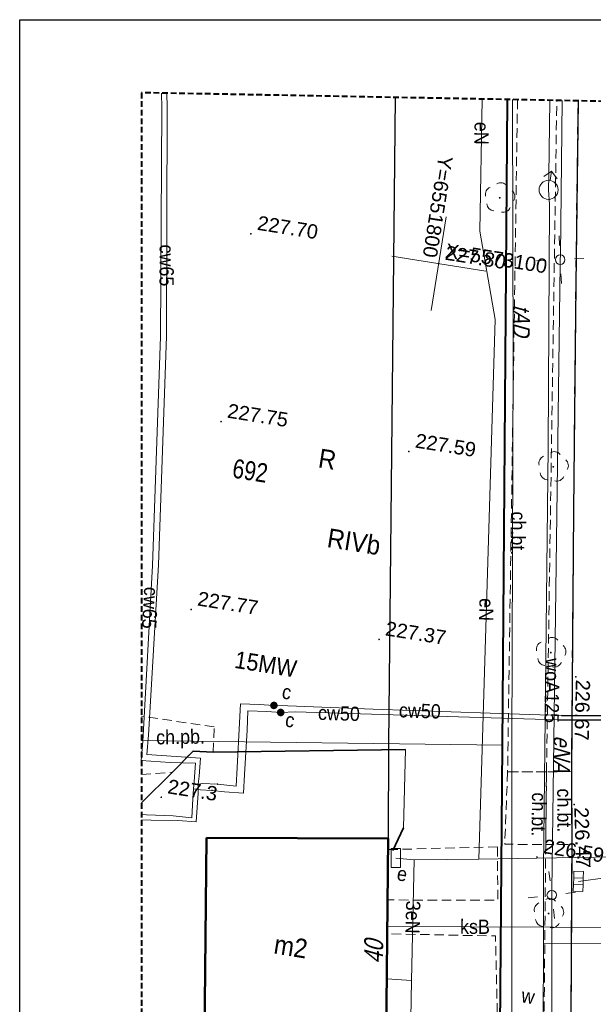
# Model space of a CAD drawing. Extents: x 6551780 to 6552081, y 5572957 to 5573171.
# Tile 16 of 19: x 6551976 to 6552006, y 5573053 to 5573105. Entities that reach past the tile are written whole.
import ezdxf
from ezdxf.enums import TextEntityAlignment as Align

# ---------------------------------------------------------------- set-up
doc = ezdxf.new("R2010")
doc.units = 0
doc.header["$LTSCALE"] = 0.5
for name, pattern in [('1.0_0.5', [1.5, 1, -0.5]), ('1.5_0.5', [2, 1.5, -0.5]), ('2', [0.8999999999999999, 0.6, -0.3]), ('2 1', [3, 2, -1]), ('219-500', [0, 0]), ('3 1', [4, 3, -1]), ('EGBA', [5, 4, -1]), ('mz1.0_0.5', [1.5, 1, -0.5]), ('otob_500', [0, 0])]:
    doc.linetypes.add(name, pattern=pattern)
for name, color, linetype in [('211-numer działki ewidencyjnej', 7, 'Continuous'), ('217-kontur klasyfikacyjny', 7, 'Continuous'), ('218-kontur użytku gruntowego', 7, 'Continuous'), ('219-działka ewidencyjna', 7, 'Continuous'), ('238-Punkt adresowy budynku', 7, 'Continuous'), ('312-budynek ewidencyjny', 7, 'Continuous'), ('312-oznaczenie budynku ewidencyjnego-Atr117', 7, 'Continuous'), ('585-Atrybuty opisowe-SEPOD', 7, 'Continuous'), ('586-Atrybuty opisowe-STPOD', 7, 'Continuous'), ('brama', 7, 'Continuous'), ('chodnik', 7, 'Continuous'), ('chodnik (powierzchnia)', 7, 'Continuous'), ('chodnik-Atr17', 7, 'Continuous'), ('drzewo liściaste', 7, 'Continuous'), ('jezdnia', 7, 'Continuous'), ('kratka ściekowa', 7, 'Continuous'), ('krawężnik', 7, 'Continuous'), ('latarnia na słupie lub maszcie (punkt)', 7, 'Continuous'), ('obudowa ochronna przewodu', 7, 'Continuous'), ('ogrodzenie trwałe', 7, 'Continuous'), ('OTRN_O', 7, 'Continuous'), ('podpora przewodów', 7, 'Continuous'), ('przewód ciepłowniczy', 7, 'Continuous'), ('przewód ciepłowniczy-Atr1', 7, 'Continuous'), ('przewód elektroenergetyczny (linia)', 7, 'Continuous'), ('przewód elektroenergetyczny (linia)-Atr1', 7, 'Continuous'), ('przewód kanalizacyjny', 7, 'Continuous'), ('przewód kanalizacyjny-Atr1', 7, 'Continuous'), ('przewód telekomunikacyjny (linia)', 7, 'Continuous'), ('przewód wodociągowy', 7, 'Continuous'), ('przewód wodociągowy-Atr1', 7, 'Continuous'), ('rzedna', 7, 'Continuous'), ('Strzałka', 7, 'Continuous'), ('szafa elektroenergetyczna lub kontener', 7, 'Continuous'), ('szafa elektroenergetyczna lub kontener-Atr17', 7, 'Continuous'), ('Wymiarowanie', 7, 'Continuous'), ('zasuwa lub zawór', 7, 'Continuous'), ('zasuwa lub zawór-Atr17', 7, 'Continuous')]:
    doc.layers.add(name, color=color, linetype=linetype)
for name, color, linetype, lineweight, true_color in [('EGB', 7, 'Continuous', 20, 0x000000), ('EGB_O', 7, 'Continuous', 20, 0x000000), ('EGKK_O', 7, 'Continuous', 20, 0x000000), ('EGUG_O', 7, 'Continuous', 20, 0x000000), ('OTD', 7, 'Continuous', 20, 0x000000), ('OTD_O', 7, 'Continuous', 20, 0x000000), ('OTK', 7, 'Continuous', 20, 0x000000), ('OTK_O', 7, 'Continuous', 20, 0x000000), ('OTRN', 7, 'Continuous', 20, 0x000000), ('OTRS', 7, 'Continuous', 20, 0x000000), ('OTRS_O', 7, 'Continuous', 20, 0x000000), ('OTZ', 7, 'Continuous', 20, 0x000000), ('PARSI', 7, 'Continuous', 20, 0x000000), ('SUK', 7, 'Continuous', 20, 0x803300), ('SUK_O', 7, 'Continuous', 20, 0x803300), ('SUPS', 7, 'Continuous', 20, 0x000000), ('SUPS_O', 7, 'Continuous', 20, 0x000000), ('SUW', 5, 'Continuous', 20, 0x0000ff), ('SUW_O', 5, 'Continuous', 20, 0x0000ff)]:
    doc.layers.add(name, color=color, linetype=linetype, lineweight=lineweight, true_color=true_color)
doc.styles.add('BDOT', font='Arial.ttf', dxfattribs={"width": 0.8999999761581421})
doc.styles.add('EGiB', font='Arial.ttf', dxfattribs={"width": 0.8999999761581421})
doc.styles.add('GESUT', font='arial.ttf', dxfattribs={"width": 0.9, "height": 1.5})
doc.styles.add('MZSK', font='Arial.ttf', dxfattribs={"width": 0.8999999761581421, "height": 0.75})
doc.styles.get("Standard").update_dxf_attribs({"font": 'arial.ttf', "width": 0.9})
doc.linetypes.add('MPNLZ', pattern='A,6,-2,[35,msgB.shx,S=0.016,R=0,X=-1,Y=0],6', length=14)
doc.linetypes.add('OTKB', pattern='A,7,[28,msgB.shx,S=1,R=0,X=0.35,Y=0],-0.7', length=7.7)
doc.linetypes.add('OTOO', pattern='A,7.5,[30,msgB.shx,S=1.28,R=0,X=0,Y=0],7.5', length=15)

# ---------------------------------------------------------------- blocks, each defined once
blk = doc.blocks.new('SM011')
at = {"color": 0, "linetype": 'Continuous', "lineweight": 13}
for p, q in [((-0.53, 0.531), (-0.883, 0.884)), ((0.531, 0.531), (0.884, 0.884)), ((-0.53, -0.53), (-0.883, -0.883)), ((0.531, -0.53), (0.884, -0.883))]:
    blk.add_line(p, q, dxfattribs=at)
blk = doc.blocks.new('US15')
at = {"color": 0, "linetype": 'Continuous', "lineweight": 13}
blk.add_circle((0, 0), 0.25, dxfattribs=at)
blk = doc.blocks.new('PW01')
at = {"linetype": 'Continuous', "lineweight": 13}
h = blk.add_hatch(color=0, dxfattribs=at)
edge = h.paths.add_edge_path()
edge.add_arc((0, 0), 0.045, 0, 360)
blk = doc.blocks.new('US25')
at = {"linetype": 'Continuous', "lineweight": 0}
h = blk.add_hatch(color=0, dxfattribs=at)
edge = h.paths.add_edge_path()
edge.add_arc((0.0002943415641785, -0.0001131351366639), 0.2, 0, 360)
blk = doc.blocks.new('US18')
at = {"color": 0, "linetype": 'Continuous', "lineweight": 13}
for p, q in [((-0.5, -0.25), (-0.5, 0.25)), ((-0.5, 0.25), (0.5, 0.25)), ((0.5, -0.25), (0.5, 0.25)), ((-0.5, -0.25), (0.5, -0.25))]:
    blk.add_line(p, q, dxfattribs=at)
blk = doc.blocks.new('US05')
at = {"color": 0, "linetype": 'Continuous', "lineweight": 13}
for p, q in [((-0.525, -0.25), (-0.525, 0.25)), ((-0.525, 0.25), (-0.175, 0.25)), ((-0.175, -0.25), (-0.175, 0.25)), ((-0.175, 0.25), (0.175, 0.25)), ((0.175, -0.25), (0.175, 0.25)), ((0.175, 0.25), (0.525, 0.25)), ((0.525, -0.25), (0.525, 0.25)), ((-0.525, -0.25), (-0.175, -0.25)), ((-0.175, -0.25), (0.175, -0.25)), ((0.175, -0.25), (0.525, -0.25))]:
    blk.add_line(p, q, dxfattribs=at)
blk = doc.blocks.new('OP021')
at = {"linetype": 'Continuous', "lineweight": 13}
h = blk.add_hatch(color=0, dxfattribs=at)
edge = h.paths.add_edge_path()
edge.add_arc((0, 0), 0.05, 0, 360)
at = {"color": 0, "linetype": 'Continuous', "lineweight": 13}
for centre, start, end in [((0, 0.4), 49.272, 130.728), ((-0.38, 0.124), 121.308, 202.548), ((0.38, 0.124), 337.452, 58.692), ((-0.235, -0.324), 193.221, 274.871), ((0.235, -0.324), 265.129, 346.7790000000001)]:
    blk.add_arc(centre, 0.4, start, end, dxfattribs=at)
blk = doc.blocks.new('SUPS_a')
at = {"layer": 'SUPS', "color": 0, "const_width": 0.09, "flags": 128}
blk.add_lwpolyline([(-0.045, 0, 1), (0.04499999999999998, 0, 1)], format="xyb", close=True, dxfattribs=at)
at = {"layer": 'SUPS_O', "color": 0, "style": 'GESUT', "width": 0.9}
blk.add_attdef('RZG', text='', height=1.5, dxfattribs=at).set_placement((1.371538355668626, -0.6844428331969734), align=Align.MIDDLE_LEFT)
blk.add_attdef('RZD', text='', height=1.5, dxfattribs=at).set_placement((1.371063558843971, -2.041690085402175), align=Align.TOP_LEFT)
blk = doc.blocks.new('SUKS')
at = {"layer": 'SUK', "color": 0, "lineweight": 18}
blk.add_circle((0, 0), 0.5, dxfattribs=at)
blk = doc.blocks.new('SUWW')
at = {"layer": 'SUW', "color": 0, "const_width": 0.4, "flags": 128}
blk.add_lwpolyline([(-0.2, 0, 1), (0.2, 0, 1)], format="xyb", close=True, dxfattribs=at)
blk = doc.blocks.new('OTZL')
at = {"layer": 'OTZ', "color": 0, "lineweight": 18, "const_width": 0.1}
blk.add_lwpolyline([(-0.05, 0, 1), (0.05, 0, 1)], format="xyb", close=True, dxfattribs=at)
at = {"layer": 'OTZ', "color": 0, "lineweight": 18}
for centre, start, end in [((-0.647213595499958, 0.4702282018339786), 83.99999999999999, 204), ((0.247213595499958, 0.7608452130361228), 12, 132), ((0.8, 0), 300.0000000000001, 59.99999999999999), ((-0.647213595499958, -0.4702282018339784), 156, 275.9999999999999), ((0.2472135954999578, -0.7608452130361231), 227.9999999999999, 348)]:
    blk.add_arc(centre, 0.7, start, end, dxfattribs=at)
blk = doc.blocks.new('A$C664B228D')
at = {"layer": 'EGB', "color": 18, "true_color": 0x000000}
for p, q in [((6551824.295241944, 5573065.836185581), (6551824.759909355, 5573062.667998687)), ((6551824.846653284, 5573065.522125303), (6551825.194292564, 5573063.151857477)), ((6551825.363488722, 5573065.443809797), (6551825.667851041, 5573063.368612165)), ((6551825.85712787, 5573065.52365081), (6551826.160615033, 5573063.454420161))]:
    blk.add_line(p, q, dxfattribs=at)
at = {"layer": 'EGB', "color": 18, "linetype": 'Continuous', "lineweight": 50, "true_color": 0x000000, "flags": 128}
blk.add_lwpolyline([(6551825.96, 5573065.55), (6551826.27, 5573063.46), (6551825.834149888, 5573063.437766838), (6551825.233137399, 5573063.187838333), (6551824.89, 5573062.87), (6551824.710589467, 5573062.591416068), (6551824.563776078, 5573062.150964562), (6551824.54, 5573061.92), (6551824.4, 5573061.89), (6551825.75, 5573052.92), (6551835.99, 5573054.41), (6551834.545887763, 5573064.044267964), (6551835.03, 5573064.12), (6551834.52, 5573067.54), (6551834.01, 5573067.48), (6551832.55, 5573077.03), (6551822.33, 5573075.5), (6551823.69, 5573066.54), (6551823.82, 5573066.56), (6551823.969790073, 5573066.215192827), (6551824.198282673, 5573065.913083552), (6551824.53, 5573065.65), (6551824.980528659, 5573065.468062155), (6551825.509349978, 5573065.434572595)], close=True, dxfattribs=at)
at = {"layer": 'EGB', "color": 18, "linetype": 'EGBA', "lineweight": 50, "true_color": 0x000000, "flags": 128}
blk.add_lwpolyline([(6551823.69, 5573066.54), (6551824.4, 5573061.89), (6551824.54, 5573061.92), (6551824.563776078, 5573062.150964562), (6551824.710589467, 5573062.591416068), (6551824.89, 5573062.87), (6551825.233137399, 5573063.187838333), (6551825.834149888, 5573063.437766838), (6551826.27, 5573063.46), (6551825.96, 5573065.55), (6551825.509349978, 5573065.434572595), (6551824.980528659, 5573065.468062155), (6551824.53, 5573065.65), (6551824.198282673, 5573065.913083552), (6551823.969790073, 5573066.215192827), (6551823.82, 5573066.56)], close=True, dxfattribs=at)
at = {"layer": 'EGB', "color": 18, "lineweight": 18, "true_color": 0x000000, "flags": 128}
blk.add_lwpolyline([(6551824.579108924, 5573062.196964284), (6551824.31, 5573062.29), (6551823.76, 5573066.04), (6551823.969790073, 5573066.215192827), (6551824.198282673, 5573065.913083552), (6551824.53, 5573065.65), (6551824.980528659, 5573065.468062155), (6551825.509349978, 5573065.434572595), (6551825.96, 5573065.55), (6551826.27, 5573063.46), (6551825.834149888, 5573063.437766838), (6551825.233137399, 5573063.187838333), (6551824.89, 5573062.87), (6551824.710589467, 5573062.591416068)], close=True, dxfattribs=at)
at = {"layer": 'OTD', "color": 18, "lineweight": 25, "true_color": 0x000000, "flags": 128}
blk.add_lwpolyline([(6551821.98, 5573080.66), (6551824.96, 5573081.11), (6551824.016716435, 5573087.055638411), (6551821.05, 5573086.61)], close=True, dxfattribs=at)
at = {"layer": 'OTK', "color": 18, "linetype": '3 1', "lineweight": 18, "true_color": 0x000000, "flags": 128}
blk.add_lwpolyline([(6551829.218178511, 5573088.38729003), (6551820.82, 5573086.61), (6551821.81, 5573080.51), (6551830.28995102, 5573081.780342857), (6551829.5, 5573086.65)], close=True, dxfattribs=at)
at = {"layer": 'OTK', "color": 18, "linetype": '2 1', "lineweight": 18, "true_color": 0x000000, "flags": 128}
for points in [[(6551837.7, 5573047.7), (6551835.99, 5573054.41), (6551834.545887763, 5573064.044267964), (6551835.03, 5573064.12), (6551834.52, 5573067.54), (6551834.01, 5573067.48), (6551832.643696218, 5573076.417124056), (6551834.78, 5573075.6), (6551837.774974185, 5573055.350791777), (6551839.04, 5573048.57)], [(6551820.03, 5573075.01), (6551821.27, 5573066.22), (6551823.69, 5573066.54), (6551823.82, 5573066.56), (6551823.969790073, 5573066.215192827), (6551823.76, 5573066.04), (6551824.271406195, 5573062.553139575), (6551822.74, 5573061.86), (6551822.32, 5573061.3), (6551823.47, 5573052.660916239), (6551824.04, 5573048.75), (6551824.96, 5573042.62), (6551823.74, 5573042.49), (6551823.51, 5573043.77), (6551822.53, 5573050.4), (6551822.07, 5573053.09), (6551820.68, 5573062.22), (6551820.1, 5573066.26), (6551818.86, 5573074.86)]]:
    blk.add_lwpolyline(points, close=True, dxfattribs=at)
at = {"layer": 'OTK', "color": 18, "linetype": 'OTKB', "lineweight": 18, "true_color": 0x000000, "flags": 128}
blk.add_lwpolyline([(6551821.05, 5573062.85), (6551820.87, 5573064.53)], dxfattribs=at)
at = {"layer": 'SUPS', "color": 36, "linetype": 'Continuous', "true_color": 0x803300}
for points in [[(6551816.28, 5573070.27), (6551817.101745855, 5573068.213742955), (6551819.915013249, 5573068.213742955)], [(6551818.37, 5573057.47), (6551819.094444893, 5573055.747271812), (6551821.909554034, 5573055.747271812)]]:
    blk.add_lwpolyline(points, dxfattribs=at)
at = {"layer": 'SUPS', "color": 5, "linetype": 'Continuous', "true_color": 0x0000ff}
blk.add_lwpolyline([(6551821.927149, 5573061.85638), (6551821.993357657, 5573060.03179092), (6551824.804783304, 5573060.03179092)], dxfattribs=at)
at = {"layer": 'OTZ', "color": 96, "lineweight": 18, "true_color": 0x008000, "xscale": 0.5, "yscale": 0.5, "zscale": 0.5}
blk.add_blockref('OTZL', (6551836.619578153, 5573043.886630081, 0.5), dxfattribs=at)
at = {"layer": 'SUPS', "color": 36, "true_color": 0x803300, "xscale": 0.5, "yscale": 0.5, "zscale": 0.5}
for p, values in [((6551816.28, 5573070.27, 226.46), {'RZG': '226.46'}), ((6551818.37, 5573057.47, 226.19), {'RZG': '226.19'})]:
    blk.add_blockref('SUPS_a', p, dxfattribs=at).add_auto_attribs(values)
at = {"layer": 'SUPS', "color": 5, "true_color": 0x0000ff, "xscale": 0.5, "yscale": 0.5, "zscale": 0.5}
blk.add_blockref('SUPS_a', (6551821.927149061, 5573061.856379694, 226.3), dxfattribs=at).add_auto_attribs({'RZG': '226.30'})
at = {"layer": 'SUW', "color": 5, "true_color": 0x0000ff, "xscale": 0.5, "yscale": 0.5, "zscale": 0.5}
blk.add_blockref('SUWW', (6551821.927149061, 5573061.856379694, 226.3), dxfattribs=at)
at = {"layer": 'EGB_O', "color": 18, "true_color": 0x000000, "char_height": 1, "attachment_point": 5, "style": 'EGiB'}
for s, insert in [('2/4', (6551824.243641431, 5573064.889164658)), ('m4', (6551829.552965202, 5573063.750739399))]:
    blk.add_mtext(s, dxfattribs=dict(at, insert=insert))
at = {"layer": 'OTD_O', "color": 18, "true_color": 0x000000, "insert": (6551822.827250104, 5573083.912133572), "char_height": 0.75, "attachment_point": 5, "style": 'BDOT'}
blk.add_mtext('sm', dxfattribs=at)
at = {"layer": 'OTK_O', "color": 18, "true_color": 0x000000, "insert": (6551827.39126807, 5573085.156267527), "char_height": 0.75, "attachment_point": 5, "style": 'BDOT'}
blk.add_mtext('kb.', dxfattribs=at)
at = {"layer": 'OTK_O', "color": 18, "true_color": 0x000000, "char_height": 0.75, "attachment_point": 5, "style": 'BDOT'}
for s, insert, rotation in [('ch.pb.', (6551820.172493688, 5573070.278123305), 279.3020547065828), ('ch.kb.', (6551836.608080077, 5573059.363711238), 279.7369882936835)]:
    blk.add_mtext(s, dxfattribs=dict(at, insert=insert, rotation=rotation))
at = {"layer": 'SUK_O', "color": 36, "true_color": 0x803300, "char_height": 0.75, "attachment_point": 5, "style": 'GESUT'}
for insert in [(6551816.926401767, 5573069.789510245), (6551817.683438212, 5573057.725649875)]:
    blk.add_mtext('k', dxfattribs=dict(at, insert=insert))
at = {"layer": 'SUW_O', "color": 5, "true_color": 0x0000ff, "insert": (6551822.027899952, 5573062.460370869), "char_height": 0.75, "attachment_point": 5, "style": 'GESUT'}
blk.add_mtext('w', dxfattribs=at)
at = {"layer": 'SUK', "color": 36, "lineweight": 18, "true_color": 0x803300, "xscale": 0.5, "yscale": 0.5, "zscale": 0.5}
for p in [(6551816.28, 5573070.27, 226.461), (6551818.37, 5573057.47, 226.186)]:
    blk.add_blockref('SUKS', p, dxfattribs=at)
blk = doc.blocks.new('mzsk')
at = {"layer": 'PARSI', "color": 0}
for p, q in [((0, -5), (0, 5)), ((5, 0), (-5, 0))]:
    blk.add_line(p, q, dxfattribs=at)
blk = doc.blocks.new('OTRS')
at = {"layer": 'OTRS', "color": 0, "lineweight": -3, "const_width": 0.09}
blk.add_lwpolyline([(-0.045, 0, 1), (0.045, 0, 1)], format="xyb", close=True, dxfattribs=at)
at = {"layer": 'OTRS_O', "color": 0, "style": 'BDOT'}
blk.add_attdef('RZEDNA', (0.5138805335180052, 0.5151789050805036), '', height=1.5, dxfattribs=at)
blk = doc.blocks.new('OTRN')
at = {"layer": 'OTRN', "color": 0, "const_width": 0.09}
blk.add_lwpolyline([(-0.045, 0, 1), (0.045, 0, 1)], format="xyb", close=True, dxfattribs=at)
at = {"layer": 'OTRN_O', "color": 0, "style": 'BDOT'}
blk.add_attdef('RZEDNA', (0.5138805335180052, 0.5151789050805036), '', height=1.5, dxfattribs=at)
blk = doc.blocks.new('A$C664B2598')
at = {"layer": 'Strzałka', "color": 6, "linetype": 'Continuous', "lineweight": 40}
for p, q in [((6551807.29, 5573075.53), (6551802.212167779, 5573109.088544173)), ((6551813.29, 5573035.605), (6551807.29, 5573075.53))]:
    blk.add_line(p, q, dxfattribs=at)
at = {"layer": 'Strzałka', "linetype": 'MPNLZ', "lineweight": 25}
blk.add_lwpolyline([(6551796.360290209, 5573108.269330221), (6551801.360789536, 5573074.644167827), (6551802.12, 5573069.73), (6551803.92, 5573057.64), (6551805.72, 5573045.7), (6551807.6, 5573033.09)], dxfattribs=at)
at = {"layer": 'OTRN', "color": 18, "true_color": 0x000000, "xscale": 0.5, "yscale": 0.5, "zscale": 0.5}
blk.add_blockref('OTRN', (6551790, 5573070, 227.25), dxfattribs=at).add_auto_attribs({'RZEDNA': '227.3'})
at = {"layer": 'OTRS', "color": 18, "true_color": 0x000000, "xscale": 0.5, "yscale": 0.5, "zscale": 0.5}
for p, values in [((6551790, 5573100, 227.7), {'RZEDNA': '227.70'}), ((6551800, 5573100, 227.8), {'RZEDNA': '227.80'}), ((6551790, 5573090, 227.75), {'RZEDNA': '227.75'}), ((6551800, 5573090, 227.59), {'RZEDNA': '227.59'}), ((6551790, 5573080, 227.77), {'RZEDNA': '227.77'}), ((6551800, 5573080, 227.37), {'RZEDNA': '227.37'}), ((6551810, 5573070, 226.59), {'RZEDNA': '226.59'})]:
    blk.add_blockref('OTRS', p, dxfattribs=at).add_auto_attribs(values)
at = {"layer": 'OTRS', "color": 18, "true_color": 0x000000}
ref = blk.add_blockref('OTRS', (6551810.53, 5573079.68, 226.674), dxfattribs=dict(at, xscale=0.5, yscale=0.5, zscale=0.5))
ref.add_attrib('RZEDNA', '226.67', (6551810.552919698, 5573079.542400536, 226.674), dxfattribs={"layer": 'OTRS_O', "color": 0, "height": 0.75, "rotation": 277.7379313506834, "style": 'BDOT'})
ref = blk.add_blockref('OTRS', (6551811.5, 5573073.04, 226.472), dxfattribs=dict(at, xscale=0.5, yscale=0.5, zscale=0.5))
ref.add_attrib('RZEDNA', '226.47', (6551811.522698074, 5573072.885367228, 226.472), dxfattribs={"layer": 'OTRS_O', "color": 0, "height": 0.75, "rotation": 281.0035408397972, "style": 'BDOT'})
at = {"layer": 'Strzałka', "color": 6, "linetype": 'MPNLZ', "lineweight": 40, "insert": (6551792.688974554, 5573078.225327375), "char_height": 0.9, "width": 14.16286657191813, "attachment_point": 1}
blk.add_mtext('15MW', dxfattribs=at)
blk = doc.blocks.new('SUWH')
at = {"layer": 'SUW', "color": 0, "lineweight": 18}
for p, q in [((-0.7071067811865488, 1.292893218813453), (0, 2)), ((6.123233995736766e-17, 1), (1.224646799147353e-16, 2)), ((0.707106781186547, 1.292893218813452), (0, 2))]:
    blk.add_line(p, q, dxfattribs=at)
blk.add_circle((0, 0), 1, dxfattribs=at)
blk = doc.blocks.new('SEDVADV')
at = {"layer": '217-kontur klasyfikacyjny', "color": 3, "linetype": 'Continuous', "lineweight": 18}
for points in [[(-18.40549961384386, 16.49852149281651), (-22.60056035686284, 44.38605373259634)], [(-36.30427141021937, 8.085635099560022), (-17.51549961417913, 10.82852149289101)]]:
    blk.add_lwpolyline(points, dxfattribs=at)
at = {"layer": '217-kontur klasyfikacyjny', "color": 3, "linetype": 'Continuous', "lineweight": 18, "flags": 128}
blk.add_lwpolyline([(-17.51549961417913, 10.82852149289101), (-18.40549961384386, 16.49852149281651)], dxfattribs=at)
at = {"layer": '218-kontur użytku gruntowego', "color": 96, "linetype": 'Continuous', "lineweight": 18, "true_color": 0x008000}
for points in [[(-22.60056035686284, 44.38605373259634), (-18.40549961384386, 16.49852149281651)], [(-18.40549961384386, 16.49852149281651), (-22.60056035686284, 44.38605373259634)], [(-17.51549961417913, 10.82852149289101), (-36.30427141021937, 8.085635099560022)], [(-36.30427141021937, 8.085635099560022), (-17.51549961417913, 10.82852149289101)]]:
    blk.add_lwpolyline(points, dxfattribs=at)
at = {"layer": '218-kontur użytku gruntowego', "color": 96, "linetype": 'Continuous', "lineweight": 18, "true_color": 0x008000, "flags": 128}
for points in [[(-18.40549961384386, 16.49852149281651), (-17.51549961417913, 10.82852149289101)], [(-17.51549961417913, 10.82852149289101), (-18.40549961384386, 16.49852149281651)], [(-17.51549961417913, 10.82852149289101), (-12.11549961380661, -25.07147850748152)], [(-12.11549961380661, -25.07147850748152), (-17.51549961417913, 10.82852149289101)]]:
    blk.add_lwpolyline(points, dxfattribs=at)
at = {"layer": '219-działka ewidencyjna', "color": 7, "linetype": '219-500', "lineweight": 18}
for points in [[(-22.60056035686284, 44.38605373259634), (-18.40549961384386, 16.49852149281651)], [(-36.30427141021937, 8.085635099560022), (-17.51549961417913, 10.82852149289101)]]:
    blk.add_lwpolyline(points, dxfattribs=at)
at = {"layer": '219-działka ewidencyjna', "color": 7, "linetype": '219-500', "lineweight": 18, "flags": 128}
for points in [[(-18.40549961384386, 16.49852149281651), (-17.51549961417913, 10.82852149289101)], [(-17.51549961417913, 10.82852149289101), (-12.11549961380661, -25.07147850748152)]]:
    blk.add_lwpolyline(points, dxfattribs=at)
at = {"layer": '312-budynek ewidencyjny', "color": 7, "linetype": 'Continuous', "lineweight": 50, "flags": 128}
for points in [[(-32.12549961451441, 3.558521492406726), (-22.68549961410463, 5.028521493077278)], [(-22.68549961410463, 5.028521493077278), (-20.88549961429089, -7.061478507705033)], [(-30.33549961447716, -8.481478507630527), (-32.12549961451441, 3.558521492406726)]]:
    blk.add_lwpolyline(points, dxfattribs=at)
at = {"layer": 'brama', "color": 7, "linetype": 'otob_500', "lineweight": 18, "flags": 128}
blk.add_lwpolyline([(-21.98549961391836, 5.718521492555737), (-22.52549961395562, 9.798521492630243)], dxfattribs=at)
at = {"layer": 'chodnik', "color": 7, "linetype": '1.0_0.5', "lineweight": 18}
for points in [[(-22.07391426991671, 44.45977978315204), (-17.03549961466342, 9.47852149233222), (-15.01549961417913, 9.798521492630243), (-20.02791600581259, 44.74620244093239)], [(-36.02426434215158, 6.325768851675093), (-34.43549961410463, 6.688521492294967), (-33.53549961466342, 7.958521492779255), (-32.47549961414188, 8.068521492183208), (-32.63549961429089, 9.388521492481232), (-36.50536601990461, 9.349530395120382)]]:
    blk.add_lwpolyline(points, dxfattribs=at)
at = {"layer": 'chodnik', "color": 7, "linetype": '1.0_0.5', "lineweight": 18, "flags": 128}
for points in [[(-15.01549961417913, 9.798521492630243), (-14.45549961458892, 6.018521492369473), (-13.10549961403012, 6.248521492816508), (-13.72549961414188, 10.01852149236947)], [(-17.03549961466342, 9.47852149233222), (-16.58549961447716, 5.698521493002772), (-14.45549961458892, 6.018521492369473), (-15.01549961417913, 9.798521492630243)], [(-16.93549961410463, 5.498521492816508), (-22.59549961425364, 4.458521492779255), (-22.20549961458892, 1.838521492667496), (-16.48549961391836, 2.72852149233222)], [(-21.94549961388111, 0.07852149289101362), (-20.16549961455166, -11.78147850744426), (-14.11549961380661, -11.15147850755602), (-16.30549961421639, 0.8585214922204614)]]:
    blk.add_lwpolyline(points, close=True, dxfattribs=at)
at = {"layer": 'chodnik (powierzchnia)', "color": 7, "linetype": 'mz1.0_0.5', "lineweight": 18, "flags": 128}
blk.add_lwpolyline([(-14.45549961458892, 6.018521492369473), (-8.34549961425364, -34.88147850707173), (-23.31549961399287, -47.74147850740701)], dxfattribs=at)
at = {"layer": 'jezdnia', "color": 7, "linetype": '1.5_0.5', "lineweight": 18}
blk.add_lwpolyline([(-18.92023191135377, 44.90126895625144), (-17.52549961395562, 35.34852149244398), (-15.77549961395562, 23.61852149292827), (-13.72549961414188, 10.01852149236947), (-13.10549961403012, 6.248521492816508), (-9.81549961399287, -15.20147850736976)], dxfattribs=at)
at = {"layer": 'krawężnik', "color": 7, "linetype": 'Continuous', "lineweight": 25}
blk.add_lwpolyline([(-18.92023191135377, 44.90126895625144), (-17.52549961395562, 35.34852149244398), (-15.77549961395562, 23.61852149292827), (-13.72549961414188, 10.01852149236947), (-13.10549961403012, 6.248521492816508), (-9.81549961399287, -15.20147850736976), (-7.515499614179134, -29.9114785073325)], dxfattribs=at)
at = {"layer": 'obudowa ochronna przewodu', "color": 7, "linetype": 'Continuous', "lineweight": 35, "flags": 128}
for points in [[(-14.70549961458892, 12.85852149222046), (-6.115499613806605, 14.18852149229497)], [(-14.83549961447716, 12.59852149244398), (-6.06549961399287, 13.95852149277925)]]:
    blk.add_lwpolyline(points, dxfattribs=at)
at = {"layer": 'ogrodzenie trwałe', "color": 7, "linetype": 'OTOO', "lineweight": 35}
blk.add_lwpolyline([(-35.79026599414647, 4.855070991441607), (-34.43549961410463, 6.688521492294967), (-33.53549961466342, 7.958521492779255), (-32.47549961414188, 8.068521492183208), (-22.52549961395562, 9.798521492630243)], dxfattribs=at)
at = {"layer": 'ogrodzenie trwałe', "color": 7, "linetype": 'OTOO', "lineweight": 35, "flags": 128}
blk.add_lwpolyline([(-22.34549961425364, 4.448521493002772), (-21.98549961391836, 5.718521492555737)], dxfattribs=at)
at = {"layer": 'przewód ciepłowniczy', "color": 212, "linetype": 'Continuous', "lineweight": 18, "true_color": 0xd200d2}
for points in [[(-40.60644260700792, 41.86538070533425), (-40.47549961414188, 41.09852149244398), (-38.65549961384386, 29.20852149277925), (-37.16549961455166, 17.25852149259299), (-36.22549961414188, 8.048521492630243), (-36.15549961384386, 7.048521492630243), (-34.62549961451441, 7.188521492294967), (-33.31549961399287, 7.348521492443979), (-33.23549961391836, 6.398521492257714), (-33.20549961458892, 5.998521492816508), (-33.14549961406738, 5.47852149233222), (-33.0454996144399, 4.488521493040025), (-34.02549961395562, 4.438521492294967), (-35.42549961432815, 4.268521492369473), (-35.69217923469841, 4.238588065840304)], [(-40.32565245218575, 41.90468898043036), (-40.19549961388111, 41.15852149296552), (-38.34549961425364, 29.27852149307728), (-36.87549961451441, 17.34852149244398), (-35.98549961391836, 8.418521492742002), (-35.90549961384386, 7.408521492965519), (-34.37549961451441, 7.538521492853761), (-33.09549961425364, 7.658521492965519), (-33.00549961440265, 6.708521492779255), (-32.99549961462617, 6.278521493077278), (-32.91549961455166, 5.818521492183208), (-32.78549961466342, 4.318521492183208), (-33.74549961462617, 4.238521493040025), (-35.13549961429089, 4.028521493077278), (-35.64948234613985, 3.970234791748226)], [(-6.115499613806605, 14.18852149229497), (-14.70549961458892, 12.85852149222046), (-16.38549961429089, 12.63852149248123), (-24.53549961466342, 11.61852149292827), (-28.98549961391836, 11.0885214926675), (-29.7154996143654, 10.99852149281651), (-30.48549961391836, 10.918521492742), (-31.4654996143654, 10.79852149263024), (-31.35549961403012, 9.818521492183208), (-31.11549961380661, 7.47852149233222), (-31.01549961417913, 6.488521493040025), (-31.98549961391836, 6.448521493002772), (-32.78549961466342, 6.358521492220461), (-32.99549961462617, 6.278521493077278)], [(-6.06549961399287, 13.95852149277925), (-14.83549961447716, 12.59852149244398), (-16.63549961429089, 12.35852149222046), (-28.55549961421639, 10.8385214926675), (-29.30549961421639, 10.68852149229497), (-30.03549961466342, 10.62852149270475), (-31.01549961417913, 10.49852149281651), (-30.89549961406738, 9.498521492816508), (-30.66549961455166, 7.178521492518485), (-30.57549961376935, 6.188521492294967), (-31.56549961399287, 6.098521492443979), (-32.22549961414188, 6.078521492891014), (-32.83549961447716, 6.018521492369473), (-33.20549961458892, 5.998521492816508)]]:
    blk.add_lwpolyline(points, dxfattribs=at)
at = {"layer": 'przewód elektroenergetyczny (linia)', "color": 1, "linetype": 'Continuous', "lineweight": 18}
for points in [[(-19.74679177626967, 44.78555748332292), (-18.56549961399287, 36.75852149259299), (-18.53549961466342, 36.50852149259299), (-18.49549961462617, 36.25852149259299), (-13.75549961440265, 3.698521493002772), (-13.72549961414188, 3.448521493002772), (-13.68549961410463, 3.198521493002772), (-8.81549961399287, -27.22147850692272), (-8.665499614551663, -29.21147850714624), (-8.645499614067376, -29.44147850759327)], [(-23.91292502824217, 44.20233364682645), (-22.94549961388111, 37.32852149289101), (-21.41549961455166, 32.85852149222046), (-17.80549961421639, 4.708521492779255)]]:
    blk.add_lwpolyline(points, dxfattribs=at)
at = {"layer": 'przewód elektroenergetyczny (linia)', "color": 1, "linetype": 'Continuous', "lineweight": 18, "flags": 128}
for points in [[(-17.80549961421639, 4.708521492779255), (-2.755499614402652, 7.368521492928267), (-3.285499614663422, 11.418521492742), (9.674500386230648, 13.36852149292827), (10.34450038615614, 10.73852149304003), (11.49450038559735, 3.188521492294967), (9.394500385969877, 2.828521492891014)], [(-21.15549961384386, 4.148521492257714), (-17.80549961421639, 4.708521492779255)], [(-22.12549961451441, 4.078521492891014), (-21.15549961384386, 4.148521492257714)], [(-21.15549961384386, 4.148521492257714), (-20.2954996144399, -2.151478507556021)], [(-20.2954996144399, -2.151478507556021), (-21.59549961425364, -2.27147850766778)], [(-20.2954996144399, -2.151478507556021), (-18.62549961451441, -14.03147850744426)]]:
    blk.add_lwpolyline(points, dxfattribs=at)
at = {"layer": 'przewód kanalizacyjny', "color": 36, "linetype": 'Continuous', "lineweight": 18, "true_color": 0x803300, "flags": 128}
for points in [[(-8.525499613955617, 5.568521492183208), (-12.45549961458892, 4.378521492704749)], [(-22.00549961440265, 0.4585214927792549), (-9.075499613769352, 2.468521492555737)]]:
    blk.add_lwpolyline(points, dxfattribs=at)
at = {"layer": 'przewód telekomunikacyjny (linia)', "color": 30, "linetype": 'Continuous', "lineweight": 18, "true_color": 0xff9100}
blk.add_lwpolyline([(-27.06757372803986, -49.96772984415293), (-21.82549961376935, -45.09147850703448), (-15.66549961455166, -39.26147850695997), (-9.305499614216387, -33.23147850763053), (-9.105499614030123, -33.03147850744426), (-9.085499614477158, -33.01147850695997), (-8.855499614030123, -32.79147850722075), (-9.055499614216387, -32.50147850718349), (-10.43549961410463, -30.42147850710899), (-12.53549961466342, -16.79147850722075), (-14.92549961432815, -2.341478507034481), (-17.02549961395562, 10.88852149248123), (-20.13549961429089, 30.78852149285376), (-22.3255690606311, 44.42455021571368)], dxfattribs=at)
at = {"layer": 'przewód wodociągowy', "color": 5, "linetype": 'Continuous', "lineweight": 18}
blk.add_lwpolyline([(-13.75549961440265, 0.8385214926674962), (-14.36549961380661, 4.75852149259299), (-17.60549961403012, 26.64852149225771), (-19.55549961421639, 39.28852149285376), (-19.7154996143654, 40.03852149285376), (-19.82549961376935, 40.77852149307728), (-20.38621367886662, 44.69604376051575)], dxfattribs=at)
at = {"layer": 'przewód wodociągowy', "color": 5, "linetype": 'Continuous', "lineweight": 18, "flags": 128}
for points in [[(-13.75549961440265, 0.8385214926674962), (-10.25549961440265, 1.428521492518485), (-1.185499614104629, 2.918521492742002)], [(-13.10549961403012, -3.301478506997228), (-13.75549961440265, 0.8385214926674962)]]:
    blk.add_lwpolyline(points, dxfattribs=at)
at = {"layer": 'Strzałka', "color": 204, "linetype": '2', "lineweight": 40}
blk.add_lwpolyline([(30.13450038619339, 51.76852149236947), (-41.65549961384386, 41.71852149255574), (-23.69549961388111, -71.1614785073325), (41.06450038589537, -20.90147850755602)], close=True, dxfattribs=at)
at = {"layer": 'drzewo liściaste', "color": 94, "linetype": 'Continuous', "lineweight": 18}
for p in [(-22.18549961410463, 39.21852149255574), (-17.18549961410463, 25.69852149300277), (-15.77549961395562, 16.02852149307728), (-13.73549961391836, 2.468521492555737)]:
    blk.add_blockref('OP021', p, dxfattribs=at)
at = {"layer": 'kratka ściekowa', "color": 36, "linetype": 'Continuous', "lineweight": 18, "true_color": 0x803300, "rotation": 277.2300000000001}
blk.add_blockref('US05', (-12.45549961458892, 4.378521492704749), dxfattribs=at)
at = {"layer": 'latarnia na słupie lub maszcie (punkt)', "color": 7, "linetype": 'Continuous', "lineweight": 18}
for p, rotation in [((-18.53549961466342, 36.50852149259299), 326.79), ((-13.72549961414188, 3.448521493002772), 330.92)]:
    blk.add_blockref('SM011', p, dxfattribs=dict(at, rotation=rotation))
at = {"layer": 'PARSI', "xscale": 0.5, "yscale": 0.5, "zscale": 0.5}
blk.add_blockref('mzsk', (-24.80549961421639, 35.29852149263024), dxfattribs=at)
at = {"layer": 'podpora przewodów', "color": 7, "linetype": 'Continuous', "lineweight": 18}
for p in [(-18.53549961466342, 36.50852149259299), (-13.72549961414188, 3.448521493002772)]:
    blk.add_blockref('US15', p, dxfattribs=at)
at = {"layer": 'rzedna', "color": 212, "linetype": 'Continuous', "lineweight": 18}
for p in [(-31.98549961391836, 6.448521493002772), (-32.22549961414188, 6.078521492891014)]:
    blk.add_blockref('PW01', p, dxfattribs=at)
at = {"layer": 'szafa elektroenergetyczna lub kontener', "color": 1, "linetype": 'Continuous', "lineweight": 18, "rotation": 99.21}
blk.add_blockref('US18', (-22.12549961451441, 4.078521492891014), dxfattribs=at)
at = {"layer": 'zasuwa lub zawór', "color": 212, "linetype": 'Continuous', "lineweight": 18, "true_color": 0xd200d2}
for p in [(-29.7154996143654, 10.99852149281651), (-29.30549961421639, 10.68852149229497)]:
    blk.add_blockref('US25', p, dxfattribs=at)
at = {"layer": '211-numer działki ewidencyjnej', "color": 7, "linetype": 'Continuous', "lineweight": 18, "width": 0.79}
blk.add_text('692', height=1, dxfattribs=at).set_placement((-33.80549961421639, 22.48852149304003))
at = {"layer": '238-Punkt adresowy budynku', "color": 7, "linetype": 'Continuous', "lineweight": 25, "oblique": 15, "width": 0.7900000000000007}
blk.add_text('40', height=0.9999999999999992, rotation=98.46400000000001, dxfattribs=at).set_placement((-22.00549961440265, -0.9014785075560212), align=Align.CENTER)
at = {"layer": '312-oznaczenie budynku ewidencyjnego-Atr117', "color": 7, "width": 0.9}
blk.add_text('m2', height=1, dxfattribs=at).set_placement((-26.84549961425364, -1.381478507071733), align=Align.MIDDLE_CENTER)
at = {"layer": '585-Atrybuty opisowe-SEPOD', "color": 1, "linetype": 'Continuous', "lineweight": 18, "oblique": 14.99999999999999, "width": 0.7900000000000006}
blk.add_text('eNA', height=0.8999999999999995, rotation=277.533, dxfattribs=at).set_placement((-14.0454996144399, 11.87852149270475), align=Align.TOP_LEFT)
at = {"layer": '586-Atrybuty opisowe-STPOD', "color": 30, "linetype": 'Continuous', "lineweight": 18, "true_color": 0xff9100, "oblique": 14.99999999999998, "width": 0.7899999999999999}
blk.add_text('tAD', height=0.9000000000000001, rotation=278.403, dxfattribs=at).set_placement((-19.72549961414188, 33.918521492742), align=Align.TOP_LEFT)
at = {"layer": 'chodnik-Atr17', "color": 7}
for s, height, rotation, width, p in [('ch.bt.', 0.7500000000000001, 278.196, 0.8999999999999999, (-18.98549961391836, 23.03852149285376)), ('ch.pb.', 0.7499999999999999, 10.131, 0.9000000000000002, (-35.50101254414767, 8.001393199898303))]:
    blk.add_text(s, height=height, rotation=rotation, dxfattribs=dict(at, width=width)).set_placement(p)
for height, rotation, width, p in [(0.7499999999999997, 279.339, 0.9000000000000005, (-13.58549961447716, 9.148521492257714)), (0.7499999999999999, 278.427, 0.8999999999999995, (-14.85549961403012, 8.72852149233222))]:
    blk.add_text('ch.bt.', height=height, rotation=rotation, dxfattribs=dict(at, width=width)).set_placement(p, align=Align.TOP_LEFT)
at = {"layer": 'EGKK_O', "color": 82, "true_color": 0x24bc24, "insert": (-28.30999379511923, 19.64661358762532), "char_height": 1, "attachment_point": 7, "style": 'EGiB'}
blk.add_mtext('RIVb', dxfattribs=at)
at = {"layer": 'EGUG_O', "color": 96, "true_color": 0x008000, "insert": (-29.42733072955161, 23.72674271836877), "char_height": 1, "attachment_point": 7, "style": 'EGiB'}
blk.add_mtext('R', dxfattribs=at)
at = {"layer": 'przewód ciepłowniczy-Atr1', "color": 212, "true_color": 0xd200d2, "width": 0.9}
for s, rotation, p in [('cw65', 278.851, (-39.08549961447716, 34.04852149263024)), ('cw65', 275.827, (-37.05549961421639, 16.13852149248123)), ('cw50', 7.133, (-23.18549961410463, 11.78852149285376)), ('cw50', 7.266999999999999, (-27.36549961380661, 10.98852149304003))]:
    blk.add_text(s, height=0.75, rotation=rotation, dxfattribs=at).set_placement(p, align=Align.MIDDLE_LEFT)
at = {"layer": 'przewód elektroenergetyczny (linia)-Atr1', "color": 1}
for s, rotation, width, p in [('eN', 278.011, 0.8999999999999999, (-23.74549961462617, 43.01852149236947)), ('eN', 277.308, 0.9000000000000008, (-19.55549961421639, 18.32852149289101)), ('3eN', 277.773, 0.8999999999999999, (-20.86549961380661, 2.00852149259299))]:
    blk.add_text(s, height=0.7500000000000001, rotation=rotation, dxfattribs=dict(at, width=width)).set_placement(p, align=Align.MIDDLE_LEFT)
at = {"layer": 'przewód kanalizacyjny-Atr1', "color": 36, "true_color": 0x803300, "width": 0.8999999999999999}
blk.add_text('ksB', height=0.7500000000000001, rotation=8.835999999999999, dxfattribs=at).set_placement((-18.22549961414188, 1.048521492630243), align=Align.MIDDLE_LEFT)
at = {"layer": 'przewód wodociągowy-Atr1', "color": 5, "width": 0.9000000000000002}
blk.add_text('woA125', height=0.7499999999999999, rotation=278.283, dxfattribs=at).set_placement((-16.01549961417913, 15.69852149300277))
at = {"layer": 'szafa elektroenergetyczna lub kontener-Atr17', "color": 1, "width": 0.9}
blk.add_text('e', height=0.75, dxfattribs=at).set_placement((-21.92549961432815, 2.938521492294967))
at = {"layer": 'Wymiarowanie', "style": 'MZSK'}
blk.add_text('Y=6551800', height=0.75, rotation=269.9999999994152, dxfattribs=at).set_placement((-24.95549961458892, 35.54852149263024), align=Align.TOP_RIGHT)
blk.add_text('X=5573100', height=0.75, dxfattribs=at).set_placement((-24.55549961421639, 35.44852149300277), align=Align.BOTTOM_LEFT)
at = {"layer": 'zasuwa lub zawór-Atr17', "color": 212, "true_color": 0xd200d2, "width": 0.9}
for p in [(-29.39549961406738, 11.42852149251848), (-28.99549961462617, 9.998521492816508)]:
    blk.add_text('c', height=0.75, dxfattribs=at).set_placement(p)
at = {"layer": 'zasuwa lub zawór-Atr17', "color": 5, "width": 0.9}
blk.add_text('w', height=0.75, dxfattribs=at).set_placement((-14.45549961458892, -2.371478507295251))
blk.add_blockref('A$C664B228D', (-6551824.805499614, -5573064.701478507))
blk.add_blockref('A$C664B2598', (-6551824.805499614, -5573064.701478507))
at = {"layer": 'SUW', "color": 5, "lineweight": 18, "true_color": 0x0000ff, "xscale": 0.5, "yscale": 0.5, "zscale": 0.5}
blk.add_blockref('SUWH', (-19.7154996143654, 40.03852149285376, 0.5), dxfattribs=at)

msp = doc.modelspace()

# ---------------------------------------------------------------- block references
at = {"rotation": 350.9596171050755}
msp.add_blockref('SEDVADV', (6552016.812059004, 5573053.605584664), dxfattribs=at)

# ---------------------------------------------------------------- next in the draw order: linework, layer by layer
at = {"flags": 128}
msp.add_lwpolyline([(6551975.830235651, 5573105.189699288), (6552080.830235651, 5573105.189699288), (6552080.830235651, 5572956.689699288), (6551975.830235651, 5572956.689699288)], close=True, dxfattribs=at)

doc.saveas('drawing.dxf')
